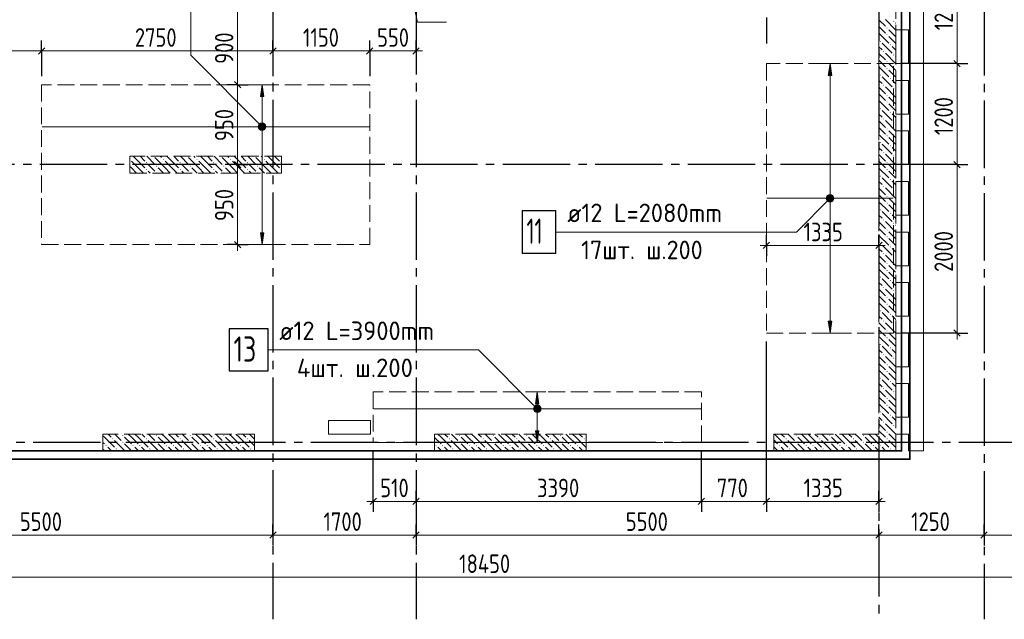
# Model space of a CAD drawing. Header units: millimetres. Extents: x 0 to 36258, y 0 to 42000.
# Tile 6 of 15: x 11614 to 23314, y 14930 to 22052. Entities that reach past the tile are written whole.
import ezdxf

# ---------------------------------------------------------------- set-up
doc = ezdxf.new("R2010")
doc.units = ezdxf.units.MM
doc.linetypes.add('______2', pattern=[270, 200, -70])
doc.linetypes.add('______5', pattern=[1100, 800, -100, 100, -100])
for name, color, linetype, lineweight in [('Standard', 7, 'Continuous', 25), ('ДОП Верх по У', 7, 'Continuous', 25), ('ЖБ Пилон', 180, 'Continuous', 25), ('Оси', 40, '______5', 18), ('Позиционная метка номер позиции', 7, 'Continuous', 13), ('Примечания', 7, 'Continuous', 25)]:
    doc.layers.add(name, color=color, linetype=linetype, lineweight=lineweight)
doc.layers.add('ЖБ Перекрытие верхний уровень', color=7, linetype='Continuous', lineweight=25, true_color=0xe0e0ff)
doc.layers.add('ЖБ Стена верхний уровень', color=7, linetype='Continuous', lineweight=25, true_color=0x006e00)
doc.styles.add('GOST 2.304-81', font='txt')
doc.styles.add('ISOCPEUR', font='txt')

msp = doc.modelspace()

# ---------------------------------------------------------------- hatches: boundary and pattern name
at = {"layer": 'ДОП Верх по У', "linetype": 'Continuous', "lineweight": 13, "transparency": 33554687}
for points in [[(21263, 21390), (21243, 21530), (21223, 21390)], [(14514, 21140), (14494, 21280), (14474, 21140)], [(14457, 20780), (14532, 20780), (14527, 20799)], [(14457, 20780), (14527, 20799), (14462, 20799)], [(14462, 20761), (14532, 20780), (14457, 20780)], [(14462, 20799), (14527, 20799), (14513, 20812)], [(14462, 20799), (14513, 20812), (14476, 20812)], [(14462, 20761), (14527, 20761), (14532, 20780)], [(14476, 20748), (14527, 20761), (14462, 20761)], [(14476, 20812), (14513, 20812), (14494, 20817)], [(14476, 20748), (14513, 20748), (14527, 20761)], [(14513, 20748), (14476, 20748), (14494, 20742)], [(21205, 19930), (21280, 19930), (21275, 19949)], [(21205, 19930), (21275, 19949), (21211, 19949)], [(21211, 19911), (21280, 19930), (21205, 19930)], [(21211, 19949), (21275, 19949), (21262, 19962)], [(21211, 19949), (21262, 19962), (21224, 19962)], [(21211, 19911), (21275, 19911), (21280, 19930)], [(21224, 19898), (21275, 19911), (21211, 19911)], [(21224, 19962), (21262, 19962), (21243, 19968)], [(21224, 19898), (21262, 19898), (21275, 19911)], [(21262, 19898), (21224, 19898), (21243, 19892)], [(17785, 17490), (17765, 17630), (17745, 17490)], [(17728, 17430), (17803, 17430), (17798, 17449)], [(17728, 17430), (17798, 17449), (17733, 17449)], [(17733, 17449), (17798, 17449), (17784, 17462)], [(17733, 17449), (17784, 17462), (17747, 17462)], [(17747, 17462), (17784, 17462), (17765, 17468)], [(17733, 17411), (17803, 17430), (17728, 17430)], [(17733, 17411), (17798, 17411), (17803, 17430)], [(17747, 17398), (17798, 17411), (17733, 17411)], [(17747, 17398), (17784, 17398), (17798, 17411)], [(17784, 17398), (17747, 17398), (17765, 17392)]]:
    msp.add_hatch(color=7, dxfattribs=at).paths.add_polyline_path(points)
for points in [[(14514, 19520), (14494, 19380), (14474, 19520)], [(21263, 18470), (21243, 18330), (21223, 18470)], [(17785, 17170), (17765, 17030), (17745, 17170)]]:
    msp.add_hatch(color=7, dxfattribs=at).paths.add_polyline_path(points, flags=16)
at = {"layer": 'ЖБ Пилон', "linetype": 'Continuous', "lineweight": 18, "transparency": 33554687}
for points in [[(12924, 20397), (12927, 20393), (12924, 20390)], [(13114, 20353), (13121, 20360), (13127, 20353), (13121, 20347)], [(13204, 20430), (13201, 20427), (13198, 20430)], [(13314, 20393), (13321, 20400), (13327, 20393), (13321, 20387)], [(13514, 20353), (13521, 20360), (13527, 20353), (13521, 20347)], [(13604, 20430), (13601, 20427), (13598, 20430)], [(13714, 20393), (13721, 20400), (13727, 20393), (13721, 20387)], [(13914, 20353), (13921, 20360), (13927, 20353), (13921, 20347)], [(14004, 20430), (14001, 20427), (13998, 20430)], [(14114, 20393), (14121, 20400), (14127, 20393), (14121, 20387)], [(14314, 20353), (14321, 20360), (14327, 20353), (14321, 20347)], [(14404, 20430), (14401, 20427), (14398, 20430)], [(14514, 20393), (14521, 20400), (14527, 20393), (14521, 20387)], [(14714, 20353), (14721, 20360), (14724, 20357), (14724, 20350), (14721, 20347)], [(13114, 20273), (13121, 20280), (13127, 20273), (13121, 20267)], [(13234, 20313), (13241, 20320), (13247, 20313), (13241, 20307)], [(13514, 20273), (13521, 20280), (13527, 20273), (13521, 20267)], [(13634, 20313), (13641, 20320), (13647, 20313), (13641, 20307)], [(13914, 20273), (13921, 20280), (13927, 20273), (13921, 20267)], [(14034, 20313), (14041, 20320), (14047, 20313), (14041, 20307)], [(14314, 20273), (14321, 20280), (14327, 20273), (14321, 20267)], [(14434, 20313), (14441, 20320), (14447, 20313), (14441, 20307)], [(14714, 20273), (14721, 20280), (14724, 20277), (14724, 20270), (14721, 20267)], [(13234, 20233), (13241, 20240), (13247, 20233), (13244, 20230), (13238, 20230)], [(13634, 20233), (13641, 20240), (13647, 20233), (13644, 20230), (13638, 20230)], [(14034, 20233), (14041, 20240), (14047, 20233), (14044, 20230), (14038, 20230)], [(14434, 20233), (14441, 20240), (14447, 20233), (14444, 20230), (14438, 20230)], [(12834, 17113), (12841, 17120), (12847, 17113), (12841, 17107)], [(13234, 17113), (13241, 17120), (13247, 17113), (13241, 17107)], [(13634, 17113), (13641, 17120), (13647, 17113), (13641, 17107)], [(14034, 17113), (14041, 17120), (14047, 17113), (14041, 17107)], [(16834, 17113), (16841, 17120), (16847, 17113), (16841, 17107)], [(17234, 17113), (17241, 17120), (17247, 17113), (17241, 17107)], [(17634, 17113), (17641, 17120), (17647, 17113), (17641, 17107)], [(18034, 17113), (18041, 17120), (18047, 17113), (18041, 17107)], [(12634, 16993), (12641, 17000), (12647, 16993), (12641, 16987)], [(12714, 17073), (12721, 17080), (12727, 17073), (12721, 17067)], [(12834, 17033), (12841, 17040), (12847, 17033), (12841, 17027)], [(12954, 16993), (12961, 17000), (12967, 16993), (12961, 16987)], [(13034, 16993), (13041, 17000), (13047, 16993), (13041, 16987)], [(13114, 17073), (13121, 17080), (13127, 17073), (13121, 17067)], [(13234, 17033), (13241, 17040), (13247, 17033), (13241, 17027)], [(13354, 16993), (13361, 17000), (13367, 16993), (13361, 16987)], [(13434, 16993), (13441, 17000), (13447, 16993), (13441, 16987)], [(13514, 17073), (13521, 17080), (13527, 17073), (13521, 17067)], [(13634, 17033), (13641, 17040), (13647, 17033), (13641, 17027)], [(13754, 16993), (13761, 17000), (13767, 16993), (13761, 16987)], [(13834, 16993), (13841, 17000), (13847, 16993), (13841, 16987)], [(13914, 17073), (13921, 17080), (13927, 17073), (13921, 17067)], [(14034, 17033), (14041, 17040), (14047, 17033), (14041, 17027)], [(14154, 16993), (14161, 17000), (14167, 16993), (14161, 16987)], [(14234, 16993), (14241, 17000), (14247, 16993), (14241, 16987)], [(14314, 17073), (14321, 17080), (14327, 17073), (14321, 17067)], [(16554, 16993), (16561, 17000), (16567, 16993), (16561, 16987)], [(16634, 16993), (16641, 17000), (16647, 16993), (16641, 16987)], [(16714, 17073), (16721, 17080), (16727, 17073), (16721, 17067)], [(16834, 17033), (16841, 17040), (16847, 17033), (16841, 17027)], [(16954, 16993), (16961, 17000), (16967, 16993), (16961, 16987)], [(17034, 16993), (17041, 17000), (17047, 16993), (17041, 16987)], [(17114, 17073), (17121, 17080), (17127, 17073), (17121, 17067)], [(17234, 17033), (17241, 17040), (17247, 17033), (17241, 17027)], [(17354, 16993), (17361, 17000), (17367, 16993), (17361, 16987)], [(17434, 16993), (17441, 17000), (17447, 16993), (17441, 16987)], [(17514, 17073), (17521, 17080), (17527, 17073), (17521, 17067)], [(17634, 17033), (17641, 17040), (17647, 17033), (17641, 17027)], [(17754, 16993), (17761, 17000), (17767, 16993), (17761, 16987)], [(17834, 16993), (17841, 17000), (17847, 16993), (17841, 16987)], [(17914, 17073), (17921, 17080), (17927, 17073), (17921, 17067)], [(18034, 17033), (18041, 17040), (18047, 17033), (18041, 17027)], [(18154, 16993), (18161, 17000), (18167, 16993), (18161, 16987)], [(18234, 16993), (18241, 17000), (18247, 16993), (18241, 16987)], [(18314, 17073), (18321, 17080), (18327, 17073), (18321, 17067)], [(12754, 16953), (12761, 16960), (12767, 16953), (12761, 16947)], [(13154, 16953), (13161, 16960), (13167, 16953), (13161, 16947)], [(13554, 16953), (13561, 16960), (13567, 16953), (13561, 16947)], [(13954, 16953), (13961, 16960), (13967, 16953), (13961, 16947)], [(14354, 16953), (14361, 16960), (14367, 16953), (14361, 16947)], [(16754, 16953), (16761, 16960), (16767, 16953), (16761, 16947)], [(17154, 16953), (17161, 16960), (17167, 16953), (17161, 16947)], [(17554, 16953), (17561, 16960), (17567, 16953), (17561, 16947)], [(17954, 16953), (17961, 16960), (17967, 16953), (17961, 16947)]]:
    msp.add_hatch(color=7, dxfattribs=at).paths.add_polyline_path(points, flags=16)
at = {"layer": 'ЖБ Стена верхний уровень', "linetype": 'Continuous', "lineweight": 18, "transparency": 33554687}
for points in [[(21994, 22033), (22001, 22040), (22007, 22033), (22001, 22027)], [(21914, 21953), (21921, 21960), (21927, 21953), (21921, 21947)], [(21914, 21873), (21921, 21880), (21927, 21873), (21921, 21867)], [(21834, 21793), (21841, 21800), (21847, 21793), (21841, 21787)], [(21874, 21673), (21881, 21680), (21887, 21673), (21881, 21667)], [(21954, 21753), (21961, 21760), (21967, 21753), (21961, 21747)], [(21914, 21553), (21921, 21560), (21927, 21553), (21921, 21547)], [(21994, 21633), (22001, 21640), (22007, 21633), (22001, 21627)], [(21914, 21473), (21921, 21480), (21927, 21473), (21921, 21467)], [(21834, 21393), (21841, 21400), (21847, 21393), (21841, 21387)], [(21954, 21353), (21961, 21360), (21967, 21353), (21961, 21347)], [(21874, 21273), (21881, 21280), (21887, 21273), (21881, 21267)], [(21994, 21233), (22001, 21240), (22007, 21233), (22001, 21227)], [(21914, 21153), (21921, 21160), (21927, 21153), (21921, 21147)], [(21914, 21073), (21921, 21080), (21927, 21073), (21921, 21067)], [(21834, 20993), (21841, 21000), (21847, 20993), (21841, 20987)], [(21954, 20953), (21961, 20960), (21967, 20953), (21961, 20947)], [(21874, 20873), (21881, 20880), (21887, 20873), (21881, 20867)], [(21994, 20833), (22001, 20840), (22007, 20833), (22001, 20827)], [(21914, 20753), (21921, 20760), (21927, 20753), (21921, 20747)], [(21834, 20593), (21841, 20600), (21847, 20593), (21841, 20587)], [(21914, 20673), (21921, 20680), (21927, 20673), (21921, 20667)], [(21874, 20473), (21881, 20480), (21887, 20473), (21881, 20467)], [(21954, 20553), (21961, 20560), (21967, 20553), (21961, 20547)], [(21914, 20353), (21921, 20360), (21927, 20353), (21921, 20347)], [(21994, 20433), (22001, 20440), (22007, 20433), (22001, 20427)], [(21914, 20273), (21921, 20280), (21927, 20273), (21921, 20267)], [(21834, 20193), (21841, 20200), (21847, 20193), (21841, 20187)], [(21954, 20153), (21961, 20160), (21967, 20153), (21961, 20147)], [(21874, 20073), (21881, 20080), (21887, 20073), (21881, 20067)], [(21994, 20033), (22001, 20040), (22007, 20033), (22001, 20027)], [(21914, 19953), (21921, 19960), (21927, 19953), (21921, 19947)], [(21834, 19793), (21841, 19800), (21847, 19793), (21841, 19787)], [(21914, 19873), (21921, 19880), (21927, 19873), (21921, 19867)], [(21874, 19673), (21881, 19680), (21887, 19673), (21881, 19667)], [(21954, 19753), (21961, 19760), (21967, 19753), (21961, 19747)], [(21914, 19553), (21921, 19560), (21927, 19553), (21921, 19547)], [(21994, 19633), (22001, 19640), (22007, 19633), (22001, 19627)], [(21914, 19473), (21921, 19480), (21927, 19473), (21921, 19467)], [(21834, 19393), (21841, 19400), (21847, 19393), (21841, 19387)], [(21954, 19353), (21961, 19360), (21967, 19353), (21961, 19347)], [(21874, 19273), (21881, 19280), (21887, 19273), (21881, 19267)], [(21994, 19233), (22001, 19240), (22007, 19233), (22001, 19227)], [(21914, 19153), (21921, 19160), (21927, 19153), (21921, 19147)], [(21914, 19073), (21921, 19080), (21927, 19073), (21921, 19067)], [(21834, 18993), (21841, 19000), (21847, 18993), (21841, 18987)], [(21954, 18953), (21961, 18960), (21967, 18953), (21961, 18947)], [(21874, 18873), (21881, 18880), (21887, 18873), (21881, 18867)], [(21994, 18833), (22001, 18840), (22007, 18833), (22001, 18827)], [(21914, 18753), (21921, 18760), (21927, 18753), (21921, 18747)], [(21914, 18673), (21921, 18680), (21927, 18673), (21921, 18667)], [(21834, 18593), (21841, 18600), (21847, 18593), (21841, 18587)], [(21954, 18553), (21961, 18560), (21967, 18553), (21961, 18547)], [(21874, 18473), (21881, 18480), (21887, 18473), (21881, 18467)], [(21994, 18433), (22001, 18440), (22007, 18433), (22001, 18427)], [(21914, 18353), (21921, 18360), (21927, 18353), (21921, 18347)], [(21914, 18273), (21921, 18280), (21927, 18273), (21921, 18267)], [(21834, 18193), (21841, 18200), (21847, 18193), (21841, 18187)], [(21954, 18153), (21961, 18160), (21967, 18153), (21961, 18147)], [(21874, 18073), (21881, 18080), (21887, 18073), (21881, 18067)], [(21994, 18033), (22001, 18040), (22007, 18033), (22001, 18027)], [(21914, 17953), (21921, 17960), (21927, 17953), (21921, 17947)], [(21834, 17793), (21841, 17800), (21847, 17793), (21841, 17787)], [(21914, 17873), (21921, 17880), (21927, 17873), (21921, 17867)], [(21874, 17673), (21881, 17680), (21887, 17673), (21881, 17667)], [(21954, 17753), (21961, 17760), (21967, 17753), (21961, 17747)], [(21914, 17553), (21921, 17560), (21927, 17553), (21921, 17547)], [(21994, 17633), (22001, 17640), (22007, 17633), (22001, 17627)], [(21914, 17473), (21921, 17480), (21927, 17473), (21921, 17467)], [(21834, 17393), (21841, 17400), (21847, 17393), (21841, 17387)], [(21954, 17353), (21961, 17360), (21967, 17353), (21961, 17347)], [(21874, 17273), (21881, 17280), (21887, 17273), (21881, 17267)], [(21994, 17233), (22001, 17240), (22007, 17233), (22001, 17227)], [(20834, 17113), (20841, 17120), (20847, 17113), (20841, 17107)], [(21234, 17113), (21241, 17120), (21247, 17113), (21241, 17107)], [(21634, 17113), (21641, 17120), (21647, 17113), (21641, 17107)], [(21914, 17153), (21921, 17160), (21927, 17153), (21921, 17147)], [(20634, 16993), (20641, 17000), (20647, 16993), (20641, 16987)], [(20714, 17073), (20721, 17080), (20727, 17073), (20721, 17067)], [(20834, 17033), (20841, 17040), (20847, 17033), (20841, 17027)], [(20954, 16993), (20961, 17000), (20967, 16993), (20961, 16987)], [(21034, 16993), (21041, 17000), (21047, 16993), (21041, 16987)], [(21114, 17073), (21121, 17080), (21127, 17073), (21121, 17067)], [(21234, 17033), (21241, 17040), (21247, 17033), (21241, 17027)], [(21354, 16993), (21361, 17000), (21367, 16993), (21361, 16987)], [(21434, 16993), (21441, 17000), (21447, 16993), (21441, 16987)], [(21514, 17073), (21521, 17080), (21527, 17073), (21521, 17067)], [(21634, 17033), (21641, 17040), (21647, 17033), (21641, 17027)], [(21754, 16993), (21761, 17000), (21767, 16993), (21761, 16987)], [(21834, 16993), (21841, 17000), (21847, 16993), (21841, 16987)], [(21914, 17073), (21921, 17080), (21927, 17073), (21921, 17067)], [(20754, 16953), (20761, 16960), (20767, 16953), (20761, 16947)], [(21154, 16953), (21161, 16960), (21167, 16953), (21161, 16947)], [(21554, 16953), (21561, 16960), (21567, 16953), (21561, 16947)], [(21954, 16953), (21961, 16960), (21967, 16953), (21961, 16947)]]:
    msp.add_hatch(color=7, dxfattribs=at).paths.add_polyline_path(points, flags=16)
at = {"layer": 'Позиционная метка номер позиции', "linetype": 'Continuous', "lineweight": 13, "transparency": 33554687}
for points in [[(14462, 20748), (14506, 20823), (14451, 20769)], [(14451, 20769), (14506, 20823), (14483, 20823)], [(14451, 20769), (14483, 20823), (14451, 20791)], [(14451, 20791), (14483, 20823), (14462, 20812)], [(14462, 20748), (14526, 20812), (14506, 20823)], [(14483, 20737), (14526, 20812), (14462, 20748)], [(14483, 20737), (14538, 20791), (14526, 20812)], [(14506, 20737), (14538, 20791), (14483, 20737)], [(14506, 20737), (14538, 20769), (14538, 20791)], [(14538, 20769), (14506, 20737), (14526, 20748)], [(21275, 19898), (21211, 19962), (21200, 19941)], [(21275, 19898), (21200, 19941), (21254, 19887)], [(21254, 19887), (21200, 19941), (21200, 19919)], [(21254, 19887), (21200, 19919), (21232, 19887)], [(21232, 19887), (21200, 19919), (21211, 19898)], [(21286, 19919), (21232, 19973), (21211, 19962)], [(21286, 19919), (21211, 19962), (21275, 19898)], [(21286, 19941), (21254, 19973), (21232, 19973)], [(21286, 19941), (21232, 19973), (21286, 19919)], [(21254, 19973), (21286, 19941), (21275, 19962)], [(17734, 17398), (17777, 17473), (17722, 17419)], [(17722, 17419), (17777, 17473), (17754, 17473)], [(17722, 17419), (17754, 17473), (17722, 17441)], [(17722, 17441), (17754, 17473), (17734, 17462)], [(17734, 17398), (17797, 17462), (17777, 17473)], [(17754, 17387), (17797, 17462), (17734, 17398)], [(17754, 17387), (17809, 17441), (17797, 17462)], [(17777, 17387), (17809, 17441), (17754, 17387)], [(17777, 17387), (17809, 17419), (17809, 17441)], [(17809, 17419), (17777, 17387), (17797, 17398)]]:
    msp.add_hatch(color=7, dxfattribs=at).paths.add_polyline_path(points)

# ---------------------------------------------------------------- linework, layer by layer
at = {"layer": 'Standard', "color": 7, "linetype": 'Continuous', "lineweight": 13, "transparency": 33554687}
for p, q in [((22754, 21530), (22754, 22820)), ((16249, 22440), (16340, 22021)), ((14204, 21280), (14204, 22180)), ((16340, 22021), (16684, 22021)), ((11874, 21680), (10461, 21680)), ((14624, 21680), (11874, 21680)), ((15774, 21680), (14624, 21680)), ((16324, 21680), (15774, 21680)), ((16324, 21680), (16399, 21680)), ((22754, 20330), (22754, 21530)), ((14204, 20330), (14204, 21280)), ((14204, 19380), (14204, 19305)), ((20487, 19370), (20412, 19370)), ((21824, 19370), (20487, 19370)), ((21824, 19370), (21899, 19370)), ((22754, 18330), (22754, 18255)), ((15815, 16330), (15740, 16330)), ((15815, 16330), (16324, 16330)), ((16324, 16330), (19715, 16330)), ((19715, 16330), (20487, 16330)), ((20487, 16330), (21824, 16330)), ((21824, 16330), (21899, 16330)), ((9124, 15930), (14624, 15930)), ((14624, 15930), (16324, 15930)), ((16324, 15930), (21824, 15930)), ((21824, 15930), (23074, 15930)), ((23074, 15930), (26374, 15930)), ((7924, 15430), (26374, 15430))]:
    msp.add_line(p, q, dxfattribs=at)
at = {"layer": 'Standard', "color": 251, "linetype": 'Continuous', "lineweight": -3, "true_color": 0x656565, "transparency": 33554687}
for p, q in [((20487, 22076), (20487, 21770)), ((11874, 21680), (11874, 21805)), ((14624, 21680), (14624, 21805)), ((15774, 21680), (15774, 21805)), ((16324, 21680), (16324, 21805)), ((11874, 21680), (11874, 21555)), ((11874, 21680), (11874, 21380)), ((14624, 21680), (14624, 21555)), ((14624, 21680), (14624, 21380)), ((15774, 21680), (15774, 21555)), ((15774, 21680), (15774, 21380)), ((16324, 21680), (16324, 21555)), ((16324, 21680), (16324, 21680)), ((22754, 21530), (22629, 21530)), ((22754, 21530), (22879, 21530)), ((14204, 21280), (14079, 21280)), ((14204, 21280), (14329, 21280)), ((14204, 20330), (14079, 20330)), ((14204, 20330), (14329, 20330)), ((14204, 20330), (14204, 20330)), ((22754, 20330), (22629, 20330)), ((22754, 20330), (22879, 20330)), ((20487, 19370), (20487, 19495)), ((21824, 19370), (21824, 19495)), ((14204, 19380), (14079, 19380)), ((14204, 19380), (14079, 19380)), ((14204, 19380), (14329, 19380)), ((20487, 19370), (20487, 19245)), ((20487, 19370), (20487, 19370)), ((21824, 19370), (21824, 19245)), ((21824, 19370), (21824, 19370)), ((22754, 18330), (22099, 18330)), ((22754, 18330), (22629, 18330)), ((22754, 18330), (22879, 18330)), ((15815, 16330), (15815, 16930)), ((15815, 16330), (15815, 16455)), ((16324, 16330), (16324, 16455)), ((19715, 16330), (19715, 16455)), ((20487, 16330), (20487, 16455)), ((21824, 16330), (21824, 16455)), ((15815, 16330), (15815, 16205)), ((16324, 16330), (16324, 16205)), ((16324, 16330), (16324, 16330)), ((19715, 16330), (19715, 16205)), ((20487, 16330), (20487, 16205)), ((21824, 16330), (21824, 16205)), ((21824, 16330), (21824, 16330)), ((14624, 15930), (14624, 16055)), ((16324, 15930), (16324, 16055)), ((21824, 15930), (21824, 16055)), ((23074, 15930), (23074, 16055)), ((14624, 15930), (14624, 15805)), ((14624, 15930), (14624, 15930)), ((16324, 15930), (16324, 15805)), ((16324, 15930), (16324, 15930)), ((21824, 15930), (21824, 15805)), ((21824, 15930), (21824, 15930)), ((23074, 15930), (23074, 15805)), ((23074, 15930), (23074, 15930))]:
    msp.add_line(p, q, dxfattribs=at)
at = {"layer": 'Standard', "color": 7, "linetype": 'Continuous', "lineweight": 25, "transparency": 33554687}
for p, q in [((11911, 21717), (11836, 21642)), ((14661, 21717), (14586, 21642)), ((15811, 21717), (15736, 21642)), ((16361, 21717), (16286, 21642)), ((22791, 21492), (22716, 21567)), ((14241, 21242), (14166, 21317)), ((14241, 20292), (14166, 20368)), ((22791, 20292), (22716, 20368)), ((14241, 19342), (14166, 19417)), ((20524, 19408), (20449, 19333)), ((21861, 19408), (21786, 19333)), ((22791, 18292), (22716, 18368)), ((15778, 16292), (15853, 16368)), ((16286, 16292), (16361, 16368)), ((19678, 16292), (19753, 16368)), ((20449, 16292), (20524, 16368)), ((21786, 16292), (21861, 16368)), ((14586, 15892), (14661, 15968)), ((16286, 15892), (16361, 15968)), ((21786, 15892), (21861, 15968)), ((23036, 15892), (23111, 15968))]:
    msp.add_line(p, q, dxfattribs=at)
at = {"layer": 'Standard', "color": 254, "linetype": 'Continuous', "lineweight": 35, "true_color": 0xc4c4ff, "transparency": 33554687}
for points in [[(7892, 16830), (22193, 16830), (22193, 38270), (7892, 38270), (7892, 16830)], [(7992, 16930), (22093, 16930), (22093, 38170), (7992, 38170), (7992, 16930)]]:
    msp.add_lwpolyline(points, dxfattribs=at)
at = {"layer": 'Standard', "color": 251, "linetype": 'Continuous', "lineweight": -3, "true_color": 0x656565, "transparency": 33554687}
for points in [[(22754, 21530), (22737, 21530), (22737, 21530), (22737, 21530), (22737, 21530), (22099, 21530)], [(14204, 21280), (14187, 21280), (14187, 21280), (14187, 21280), (14187, 21280), (14187, 21280), (14187, 21280), (14187, 21280), (14187, 21280), (14187, 21280), (14187, 21280), (14187, 21280), (14187, 21280), (14187, 21280), (14187, 21280), (14187, 21280), (14187, 21280), (14187, 21280), (14187, 21280), (14187, 21280), (14187, 21280), (14187, 21280), (14187, 21280), (14187, 21280), (14187, 21280), (14187, 21280), (14187, 21280), (14187, 21280), (14187, 21280), (14079, 21280)], [(22754, 20330), (22737, 20330), (22737, 20330), (22737, 20330), (22737, 20330), (22737, 20330), (22737, 20330), (22454, 20330)], [(20487, 16330), (20487, 16347), (20487, 16347), (20487, 18230)], [(19715, 16330), (19715, 16347), (19715, 16347), (19715, 16347), (19715, 16347), (19715, 16930)]]:
    msp.add_lwpolyline(points, dxfattribs=at)
at = {"layer": 'Standard', "color": 7, "linetype": 'Continuous', "lineweight": 13, "transparency": 33554687}
for points in [[(14204, 19380), (14204, 19606), (14204, 19606), (14204, 20330)], [(22754, 18330), (22754, 19075), (22754, 19075), (22754, 19219), (22754, 19219), (22754, 20330)]]:
    msp.add_lwpolyline(points, dxfattribs=at)
at = {"layer": 'ДОП Верх по У', "color": 251, "linetype": 'Continuous', "lineweight": 13, "true_color": 0x494949, "transparency": 33554687}
for p, q in [((21243, 21530), (21143, 21530)), ((21243, 21530), (21223, 21390)), ((21263, 21390), (21243, 21530)), ((21243, 21530), (21343, 21530)), ((21243, 21530), (21243, 21530)), ((21223, 21390), (21263, 21390)), ((21243, 19960), (21243, 21390)), ((14494, 21280), (14394, 21280)), ((14494, 21280), (14474, 21140)), ((14514, 21140), (14494, 21280)), ((14494, 21280), (14594, 21280)), ((14494, 21280), (14494, 21280)), ((14474, 21140), (14514, 21140)), ((14494, 20810), (14494, 21140)), ((14457, 20780), (14457, 20780)), ((14494, 19520), (14494, 20750)), ((14532, 20780), (14532, 20780)), ((21205, 19930), (21205, 19930)), ((21243, 18470), (21243, 19900)), ((21280, 19930), (21280, 19930)), ((14494, 19380), (14474, 19520)), ((14474, 19520), (14514, 19520)), ((14514, 19520), (14494, 19380)), ((14494, 19380), (14394, 19380)), ((14494, 19380), (14594, 19380)), ((14494, 19380), (14494, 19380)), ((21243, 18330), (21223, 18470)), ((21223, 18470), (21263, 18470)), ((21263, 18470), (21243, 18330)), ((21243, 18330), (21143, 18330)), ((21243, 18330), (21343, 18330)), ((21243, 18330), (21243, 18330)), ((17765, 17630), (17665, 17630)), ((17765, 17630), (17745, 17490)), ((17785, 17490), (17765, 17630)), ((17765, 17630), (17865, 17630)), ((17765, 17630), (17765, 17630)), ((17745, 17490), (17785, 17490)), ((17765, 17460), (17765, 17490)), ((17728, 17430), (17728, 17430)), ((17765, 17170), (17765, 17400)), ((17803, 17430), (17803, 17430)), ((17765, 17030), (17745, 17170)), ((17745, 17170), (17785, 17170)), ((17785, 17170), (17765, 17030)), ((17765, 17030), (17665, 17030)), ((17765, 17030), (17865, 17030)), ((17765, 17030), (17765, 17030))]:
    msp.add_line(p, q, dxfattribs=at)
at = {"layer": 'ДОП Верх по У', "color": 7, "linetype": 'Continuous', "lineweight": 18, "transparency": 33554687}
for p, q in [((11880, 20780), (15768, 20780)), ((20493, 19930), (21993, 19930)), ((15821, 17430), (19709, 17430))]:
    msp.add_line(p, q, dxfattribs=at)
at = {"layer": 'ДОП Верх по У', "color": 7, "linetype": 'Continuous', "lineweight": 13, "transparency": 33554687}
for p, q in [((18101, 19530), (20187, 19530)), ((14679, 18130), (16765, 18130))]:
    msp.add_line(p, q, dxfattribs=at)
at = {"layer": 'ДОП Верх по У', "color": 7, "linetype": 'Continuous', "lineweight": 25, "transparency": 33554687}
for points in [[(17587, 19280), (17987, 19280), (17987, 19780), (17587, 19780), (17587, 19280)], [(14105, 17880), (14565, 17880), (14565, 18380), (14105, 18380), (14105, 17880)]]:
    msp.add_lwpolyline(points, dxfattribs=at)
at = {"layer": 'ДОП Верх по У', "color": 251, "linetype": 'Continuous', "lineweight": 13, "true_color": 0x494949, "transparency": 33554687}
for centre in [(14494, 20780), (21243, 19930), (17765, 17430)]:
    msp.add_circle(centre, 37.5, dxfattribs=at)
at = {"layer": 'ЖБ Перекрытие верхний уровень', "color": 7, "linetype": 'Continuous', "lineweight": 18, "transparency": 33554687}
for p, q in [((22354, 16930), (22354, 23210)), ((22024, 21530), (22024, 21930)), ((22024, 21930), (22174, 21930)), ((22174, 21930), (22174, 21530)), ((22174, 21530), (22024, 21530)), ((22024, 20930), (22024, 21330)), ((22024, 21330), (22174, 21330)), ((22174, 21330), (22174, 20930)), ((22174, 20930), (22024, 20930)), ((22024, 20330), (22024, 20730)), ((22024, 20730), (22174, 20730)), ((22174, 20730), (22174, 20330)), ((22174, 20330), (22024, 20330)), ((22024, 19730), (22024, 20130)), ((22024, 20130), (22174, 20130)), ((22174, 20130), (22174, 19730)), ((22174, 19730), (22024, 19730)), ((22024, 19130), (22024, 19530)), ((22024, 19530), (22174, 19530)), ((22174, 19530), (22174, 19130)), ((22174, 19130), (22024, 19130)), ((22024, 18530), (22024, 18930)), ((22024, 18930), (22174, 18930)), ((22174, 18930), (22174, 18530)), ((22174, 18530), (22024, 18530)), ((22024, 17930), (22024, 18330)), ((22024, 18330), (22174, 18330)), ((22174, 18330), (22174, 17930)), ((22174, 17930), (22024, 17930)), ((22024, 17330), (22024, 17730)), ((22024, 17730), (22174, 17730)), ((22174, 17730), (22174, 17330)), ((22174, 17330), (22024, 17330)), ((15784, 17290), (15284, 17290)), ((15284, 17290), (15284, 17130)), ((15784, 17130), (15784, 17290)), ((15284, 17130), (15784, 17130)), ((22024, 16930), (22024, 17130)), ((22024, 17130), (22174, 17130)), ((22174, 17130), (22174, 16930)), ((7394, 16930), (22024, 16930)), ((22174, 16930), (22354, 16930))]:
    msp.add_line(p, q, dxfattribs=at)
at = {"layer": 'ЖБ Пилон', "color": 253, "linetype": '______2', "lineweight": 13, "true_color": 0xa0a0a0, "transparency": 33554687}
for p, q in [((14724, 20430), (12924, 20430)), ((12924, 20430), (12924, 20230)), ((14724, 20230), (14724, 20430)), ((12924, 20230), (14724, 20230)), ((14404, 17130), (12604, 17130)), ((12604, 17130), (12604, 16930)), ((14404, 16930), (14404, 17130)), ((18344, 17130), (16544, 17130)), ((16544, 17130), (16544, 16930)), ((18344, 16930), (18344, 17130)), ((12604, 16930), (14404, 16930)), ((16544, 16930), (18344, 16930))]:
    msp.add_line(p, q, dxfattribs=at)
at = {"layer": 'ЖБ Пилон', "color": 9, "linetype": 'Continuous', "lineweight": 18, "true_color": 0xc7c7c7, "transparency": 33554687}
for p, q in [((12941, 20373), (13021, 20293)), ((13021, 20373), (12964, 20430)), ((13021, 20373), (13101, 20293)), ((13044, 20430), (13101, 20373)), ((13124, 20430), (13221, 20333)), ((13341, 20293), (13221, 20413)), ((13284, 20430), (13301, 20413)), ((13341, 20373), (13421, 20293)), ((13421, 20373), (13364, 20430)), ((13421, 20373), (13501, 20293)), ((13444, 20430), (13501, 20373)), ((13524, 20430), (13621, 20333)), ((13741, 20293), (13621, 20413)), ((13684, 20430), (13701, 20413)), ((13741, 20373), (13821, 20293)), ((13821, 20373), (13764, 20430)), ((13821, 20373), (13901, 20293)), ((13844, 20430), (13901, 20373)), ((13924, 20430), (14021, 20333)), ((14141, 20293), (14021, 20413)), ((14084, 20430), (14101, 20413)), ((14141, 20373), (14221, 20293)), ((14221, 20373), (14164, 20430)), ((14221, 20373), (14301, 20293)), ((14244, 20430), (14301, 20373)), ((14324, 20430), (14421, 20333)), ((14541, 20293), (14421, 20413)), ((14484, 20430), (14501, 20413)), ((14541, 20373), (14621, 20293)), ((14621, 20373), (14564, 20430)), ((14621, 20373), (14701, 20293)), ((14644, 20430), (14701, 20373)), ((12941, 20293), (12924, 20310)), ((12941, 20293), (13004, 20230)), ((13021, 20293), (13084, 20230)), ((13181, 20293), (13141, 20333)), ((13141, 20253), (13164, 20230)), ((13221, 20253), (13181, 20293)), ((13261, 20293), (13324, 20230)), ((13341, 20293), (13404, 20230)), ((13421, 20293), (13484, 20230)), ((13581, 20293), (13541, 20333)), ((13541, 20253), (13564, 20230)), ((13621, 20253), (13581, 20293)), ((13661, 20293), (13724, 20230)), ((13741, 20293), (13804, 20230)), ((13821, 20293), (13884, 20230)), ((13981, 20293), (13941, 20333)), ((13941, 20253), (13964, 20230)), ((14021, 20253), (13981, 20293)), ((14061, 20293), (14124, 20230)), ((14141, 20293), (14204, 20230)), ((14221, 20293), (14284, 20230)), ((14381, 20293), (14341, 20333)), ((14341, 20253), (14364, 20230)), ((14421, 20253), (14381, 20293)), ((14461, 20293), (14524, 20230)), ((14541, 20293), (14604, 20230)), ((14621, 20293), (14684, 20230)), ((12924, 20230), (12924, 20230)), ((12604, 17110), (12621, 17093)), ((12621, 17093), (12741, 16973)), ((12664, 17130), (12701, 17093)), ((12781, 17093), (12744, 17130)), ((12821, 17053), (12781, 17093)), ((12861, 17093), (12941, 17013)), ((12941, 17093), (12904, 17130)), ((12941, 17093), (13021, 17013)), ((12984, 17130), (13021, 17093)), ((13021, 17093), (13141, 16973)), ((13064, 17130), (13101, 17093)), ((13181, 17093), (13144, 17130)), ((13221, 17053), (13181, 17093)), ((13261, 17093), (13341, 17013)), ((13341, 17093), (13304, 17130)), ((13341, 17093), (13421, 17013)), ((13384, 17130), (13421, 17093)), ((13421, 17093), (13541, 16973)), ((13464, 17130), (13501, 17093)), ((13581, 17093), (13544, 17130)), ((13621, 17053), (13581, 17093)), ((13661, 17093), (13741, 17013)), ((13741, 17093), (13704, 17130)), ((13741, 17093), (13821, 17013)), ((13784, 17130), (13821, 17093)), ((13821, 17093), (13941, 16973)), ((13864, 17130), (13901, 17093)), ((13981, 17093), (13944, 17130)), ((14021, 17053), (13981, 17093)), ((14061, 17093), (14141, 17013)), ((14141, 17093), (14104, 17130)), ((14141, 17093), (14221, 17013)), ((14184, 17130), (14221, 17093)), ((14221, 17093), (14341, 16973)), ((14264, 17130), (14301, 17093)), ((14381, 17093), (14344, 17130)), ((14404, 17070), (14381, 17093)), ((16544, 17090), (16621, 17013)), ((16584, 17130), (16621, 17093)), ((16621, 17093), (16741, 16973)), ((16664, 17130), (16701, 17093)), ((16781, 17093), (16744, 17130)), ((16821, 17053), (16781, 17093)), ((16861, 17093), (16941, 17013)), ((16941, 17093), (16904, 17130)), ((16941, 17093), (17021, 17013)), ((16984, 17130), (17021, 17093)), ((17021, 17093), (17141, 16973)), ((17064, 17130), (17101, 17093)), ((17181, 17093), (17144, 17130)), ((17221, 17053), (17181, 17093)), ((17261, 17093), (17341, 17013)), ((17341, 17093), (17304, 17130)), ((17341, 17093), (17421, 17013)), ((17384, 17130), (17421, 17093)), ((17421, 17093), (17541, 16973)), ((17464, 17130), (17501, 17093)), ((17581, 17093), (17544, 17130)), ((17621, 17053), (17581, 17093)), ((17661, 17093), (17741, 17013)), ((17741, 17093), (17704, 17130)), ((17741, 17093), (17821, 17013)), ((17784, 17130), (17821, 17093)), ((17821, 17093), (17941, 16973)), ((17864, 17130), (17901, 17093)), ((17981, 17093), (17944, 17130)), ((18021, 17053), (17981, 17093)), ((18061, 17093), (18141, 17013)), ((18141, 17093), (18104, 17130)), ((18141, 17093), (18221, 17013)), ((18184, 17130), (18221, 17093)), ((18221, 17093), (18341, 16973)), ((18264, 17130), (18301, 17093)), ((12604, 17030), (12621, 17013)), ((12661, 16973), (12704, 16930)), ((12741, 17053), (12861, 16933)), ((12861, 17013), (12944, 16930)), ((13021, 16933), (12981, 16973)), ((13061, 16973), (13104, 16930)), ((13141, 17053), (13261, 16933)), ((13261, 17013), (13344, 16930)), ((13421, 16933), (13381, 16973)), ((13461, 16973), (13504, 16930)), ((13541, 17053), (13661, 16933)), ((13661, 17013), (13744, 16930)), ((13821, 16933), (13781, 16973)), ((13861, 16973), (13904, 16930)), ((13941, 17053), (14061, 16933)), ((14061, 17013), (14144, 16930)), ((14221, 16933), (14181, 16973)), ((14261, 16973), (14304, 16930)), ((14341, 17053), (14404, 16990)), ((16621, 16933), (16581, 16973)), ((16661, 16973), (16704, 16930)), ((16741, 17053), (16861, 16933)), ((16861, 17013), (16944, 16930)), ((17021, 16933), (16981, 16973)), ((17061, 16973), (17104, 16930)), ((17141, 17053), (17261, 16933)), ((17261, 17013), (17344, 16930)), ((17421, 16933), (17381, 16973)), ((17461, 16973), (17504, 16930)), ((17541, 17053), (17661, 16933)), ((17661, 17013), (17744, 16930)), ((17821, 16933), (17781, 16973)), ((17861, 16973), (17904, 16930)), ((17941, 17053), (18061, 16933)), ((18061, 17013), (18144, 16930)), ((18221, 16933), (18181, 16973)), ((18261, 16973), (18304, 16930)), ((18341, 17053), (18344, 17050)), ((12621, 16933), (12604, 16950)), ((12624, 16930), (12621, 16933)), ((12781, 16933), (12784, 16930)), ((13024, 16930), (13021, 16933)), ((13181, 16933), (13184, 16930)), ((13424, 16930), (13421, 16933)), ((13581, 16933), (13584, 16930)), ((13824, 16930), (13821, 16933)), ((13981, 16933), (13984, 16930)), ((14224, 16930), (14221, 16933)), ((14381, 16933), (14384, 16930)), ((16544, 16930), (16544, 16930)), ((16624, 16930), (16621, 16933)), ((16781, 16933), (16784, 16930)), ((17024, 16930), (17021, 16933)), ((17181, 16933), (17184, 16930)), ((17424, 16930), (17421, 16933)), ((17581, 16933), (17584, 16930)), ((17824, 16930), (17821, 16933)), ((17981, 16933), (17984, 16930)), ((18224, 16930), (18221, 16933))]:
    msp.add_line(p, q, dxfattribs=at)
at = {"layer": 'ЖБ Стена верхний уровень', "color": 251, "linetype": '______2', "lineweight": 13, "true_color": 0x656565, "transparency": 33554687}
for p, q in [((21824, 23520), (21824, 17130)), ((22024, 16930), (22024, 23520)), ((21824, 17130), (20574, 17130)), ((20574, 17130), (20574, 16930)), ((20574, 16930), (21824, 16930)), ((21824, 16930), (22024, 16930))]:
    msp.add_line(p, q, dxfattribs=at)
at = {"layer": 'ЖБ Стена верхний уровень', "color": 9, "linetype": 'Continuous', "lineweight": 18, "true_color": 0xc7c7c7, "transparency": 33554687}
for p, q in [((21824, 22050), (21901, 21973)), ((21901, 22053), (22021, 21933)), ((22024, 22010), (22021, 22013)), ((21824, 21970), (21901, 21893)), ((21824, 21890), (21941, 21773)), ((21981, 21893), (21941, 21933)), ((22021, 21853), (21981, 21893)), ((21861, 21773), (21981, 21653)), ((21941, 21853), (22024, 21770)), ((21861, 21693), (21824, 21730)), ((21824, 21650), (21901, 21573)), ((21901, 21653), (22021, 21533)), ((21981, 21733), (22024, 21690)), ((21824, 21570), (21901, 21493)), ((21981, 21493), (21941, 21533)), ((22024, 21610), (22021, 21613)), ((21824, 21490), (21941, 21373)), ((21941, 21453), (22024, 21370)), ((22021, 21453), (21981, 21493)), ((21861, 21293), (21824, 21330)), ((21861, 21373), (21981, 21253)), ((21981, 21333), (22024, 21290)), ((21824, 21250), (21901, 21173)), ((21901, 21253), (22021, 21133)), ((22024, 21210), (22021, 21213)), ((21824, 21170), (21901, 21093)), ((21824, 21090), (21941, 20973)), ((21981, 21093), (21941, 21133)), ((22021, 21053), (21981, 21093)), ((21861, 20973), (21981, 20853)), ((21941, 21053), (22024, 20970)), ((21861, 20893), (21824, 20930)), ((21824, 20850), (21901, 20773)), ((21901, 20853), (22021, 20733)), ((21981, 20933), (22024, 20890)), ((21824, 20770), (21901, 20693)), ((21981, 20693), (21941, 20733)), ((22024, 20810), (22021, 20813)), ((21824, 20690), (21941, 20573)), ((21941, 20653), (22024, 20570)), ((22021, 20653), (21981, 20693)), ((21861, 20493), (21824, 20530)), ((21861, 20573), (21981, 20453)), ((21981, 20533), (22024, 20490)), ((21824, 20450), (21901, 20373)), ((21824, 20370), (21901, 20293)), ((21901, 20453), (22021, 20333)), ((22024, 20410), (22021, 20413)), ((21824, 20290), (21941, 20173)), ((21981, 20293), (21941, 20333)), ((21941, 20253), (22024, 20170)), ((22021, 20253), (21981, 20293)), ((21861, 20093), (21824, 20130)), ((21861, 20173), (21981, 20053)), ((21981, 20133), (22024, 20090)), ((21824, 20050), (21901, 19973)), ((21901, 20053), (22021, 19933)), ((22024, 20010), (22021, 20013)), ((21824, 19970), (21901, 19893)), ((21981, 19893), (21941, 19933)), ((22021, 19853), (21981, 19893)), ((21824, 19890), (21941, 19773)), ((21861, 19773), (21981, 19653)), ((21941, 19853), (22024, 19770)), ((21861, 19693), (21824, 19730)), ((21981, 19733), (22024, 19690)), ((21824, 19650), (21901, 19573)), ((21824, 19570), (21901, 19493)), ((21901, 19653), (22021, 19533)), ((22024, 19610), (22021, 19613)), ((21824, 19490), (21941, 19373)), ((21981, 19493), (21941, 19533)), ((21941, 19453), (22024, 19370)), ((22021, 19453), (21981, 19493)), ((21861, 19293), (21824, 19330)), ((21861, 19373), (21981, 19253)), ((21981, 19333), (22024, 19290)), ((21824, 19250), (21901, 19173)), ((21901, 19253), (22021, 19133)), ((22024, 19210), (22021, 19213)), ((21824, 19170), (21901, 19093)), ((21824, 19090), (21941, 18973)), ((21981, 19093), (21941, 19133)), ((22021, 19053), (21981, 19093)), ((21861, 18973), (21981, 18853)), ((21941, 19053), (22024, 18970)), ((21861, 18893), (21824, 18930)), ((21824, 18850), (21901, 18773)), ((21901, 18853), (22021, 18733)), ((21981, 18933), (22024, 18890)), ((21824, 18770), (21901, 18693)), ((21981, 18693), (21941, 18733)), ((22024, 18810), (22021, 18813)), ((21824, 18690), (21941, 18573)), ((21941, 18653), (22024, 18570)), ((22021, 18653), (21981, 18693)), ((21861, 18493), (21824, 18530)), ((21861, 18573), (21981, 18453)), ((21981, 18533), (22024, 18490)), ((21824, 18450), (21901, 18373)), ((21824, 18370), (21901, 18293)), ((21901, 18453), (22021, 18333)), ((22024, 18410), (22021, 18413)), ((21824, 18290), (21941, 18173)), ((21981, 18293), (21941, 18333)), ((21941, 18253), (22024, 18170)), ((22021, 18253), (21981, 18293)), ((21861, 18173), (21981, 18053)), ((21861, 18093), (21824, 18130)), ((21824, 18050), (21901, 17973)), ((21901, 18053), (22021, 17933)), ((21981, 18133), (22024, 18090)), ((21824, 17970), (21901, 17893)), ((21981, 17893), (21941, 17933)), ((22024, 18010), (22021, 18013)), ((21824, 17890), (21941, 17773)), ((21941, 17853), (22024, 17770)), ((22021, 17853), (21981, 17893)), ((21861, 17693), (21824, 17730)), ((21861, 17773), (21981, 17653)), ((21981, 17733), (22024, 17690)), ((21824, 17650), (21901, 17573)), ((21824, 17570), (21901, 17493)), ((21901, 17653), (22021, 17533)), ((22024, 17610), (22021, 17613)), ((21824, 17490), (21941, 17373)), ((21981, 17493), (21941, 17533)), ((21941, 17453), (22024, 17370)), ((22021, 17453), (21981, 17493)), ((21861, 17293), (21824, 17330)), ((21861, 17373), (21981, 17253)), ((21981, 17333), (22024, 17290)), ((21824, 17250), (21901, 17173)), ((21901, 17253), (22021, 17133)), ((22024, 17210), (22021, 17213)), ((20584, 17130), (20621, 17093)), ((20621, 17093), (20741, 16973)), ((20664, 17130), (20701, 17093)), ((20781, 17093), (20744, 17130)), ((20821, 17053), (20781, 17093)), ((20861, 17093), (20941, 17013)), ((20941, 17093), (20904, 17130)), ((20941, 17093), (21021, 17013)), ((20984, 17130), (21021, 17093)), ((21021, 17093), (21141, 16973)), ((21064, 17130), (21101, 17093)), ((21181, 17093), (21144, 17130)), ((21221, 17053), (21181, 17093)), ((21261, 17093), (21341, 17013)), ((21341, 17093), (21304, 17130)), ((21341, 17093), (21421, 17013)), ((21384, 17130), (21421, 17093)), ((21421, 17093), (21541, 16973)), ((21464, 17130), (21501, 17093)), ((21581, 17093), (21544, 17130)), ((21621, 17053), (21581, 17093)), ((21661, 17093), (21741, 17013)), ((21741, 17093), (21704, 17130)), ((21741, 17093), (21821, 17013)), ((21784, 17130), (21821, 17093)), ((21821, 17093), (21824, 17090)), ((21824, 17170), (21901, 17093)), ((21824, 17090), (21941, 16973)), ((21981, 17093), (21941, 17133)), ((22021, 17053), (21981, 17093)), ((20574, 17060), (20621, 17013)), ((20621, 16933), (20581, 16973)), ((20661, 16973), (20704, 16930)), ((20741, 17053), (20861, 16933)), ((20861, 17013), (20944, 16930)), ((21021, 16933), (20981, 16973)), ((21061, 16973), (21104, 16930)), ((21141, 17053), (21261, 16933)), ((21261, 17013), (21344, 16930)), ((21421, 16933), (21381, 16973)), ((21461, 16973), (21504, 16930)), ((21541, 17053), (21661, 16933)), ((21661, 17013), (21744, 16930)), ((21821, 16933), (21781, 16973)), ((21861, 16973), (21904, 16930)), ((21941, 17053), (22024, 16970)), ((20624, 16930), (20621, 16933)), ((20781, 16933), (20784, 16930)), ((21024, 16930), (21021, 16933)), ((21181, 16933), (21184, 16930)), ((21424, 16930), (21421, 16933)), ((21581, 16933), (21584, 16930)), ((21824, 16930), (21821, 16933)), ((21824, 16930), (21824, 16930)), ((21981, 16933), (21984, 16930))]:
    msp.add_line(p, q, dxfattribs=at)
at = {"layer": 'Оси', "color": 8, "linetype": '______5', "lineweight": -3, "transparency": 33554687}
for p, q in [((21824, 39100), (21824, 14930)), ((14624, 38700), (14624, 14930)), ((16324, 38700), (16324, 14930)), ((23074, 32090), (23074, 14930)), ((22554, 20330), (3600, 20330)), ((23574, 17030), (3600, 17030))]:
    msp.add_line(p, q, dxfattribs=at)
at = {"layer": 'Позиционная метка номер позиции', "color": 7, "linetype": 'Continuous', "lineweight": 13, "transparency": 33554687}
for p, q in [((14462, 20812), (14462, 20812)), ((14462, 20748), (14462, 20748)), ((14526, 20812), (14526, 20812)), ((14526, 20748), (14526, 20748)), ((21211, 19962), (21211, 19962)), ((21211, 19898), (21211, 19898)), ((21275, 19962), (21275, 19962)), ((21275, 19898), (21275, 19898)), ((17734, 17462), (17734, 17462)), ((17797, 17462), (17797, 17462)), ((17734, 17398), (17734, 17398)), ((17797, 17398), (17797, 17398))]:
    msp.add_line(p, q, dxfattribs=at)
for points in [[(14494, 20780), (13646, 21629), (13646, 22500), (4921, 22500)], [(21243, 19930), (20843, 19530), (17987, 19530)], [(17765, 17430), (17065, 18130), (14565, 18130)]]:
    msp.add_lwpolyline(points, dxfattribs=at)
for centre in [(14494, 20780), (21243, 19930), (17765, 17430)]:
    msp.add_circle(centre, 45, dxfattribs=at)
at = {"layer": 'Примечания', "color": 7, "linetype": '______2', "lineweight": 18, "transparency": 33554687}
for p, q in [((21999, 21530), (20487, 21530)), ((20487, 21530), (20487, 18330)), ((21999, 18330), (21999, 21530)), ((15774, 21280), (11874, 21280)), ((11874, 21280), (11874, 19380)), ((15774, 19380), (15774, 21280)), ((11874, 19380), (15774, 19380)), ((20487, 18330), (21999, 18330)), ((19715, 17630), (15815, 17630)), ((15815, 17630), (15815, 17030)), ((19715, 17030), (19715, 17630)), ((15815, 17030), (19715, 17030))]:
    msp.add_line(p, q, dxfattribs=at)

# ---------------------------------------------------------------- texts
at = {"layer": 'Standard', "color": 7, "linetype": 'Continuous', "lineweight": 25, "transparency": 33554687, "char_height": 220, "attachment_point": 7, "rotation": 90, "style": 'GOST 2.304-81'}
for s, insert, width in [('1290', (22704, 21925), 625.73), ('900', (14154, 21527), 531.97), ('1200', (22704, 20680), 625.74), ('950', (14154, 20610), 516.4), ('950', (14154, 19660), 516.39), ('2000', (22704, 19056), 672.62)]:
    msp.add_mtext(s, dxfattribs=dict(at, insert=insert, width=width))
at = {"layer": 'Standard', "color": 7, "linetype": 'Continuous', "lineweight": 25, "transparency": 33554687, "char_height": 220, "attachment_point": 7, "style": 'GOST 2.304-81'}
for s, insert, width in [('2750', (12983, 21730), 657.05), ('1150', (14980, 21730), 563.28), ('550', (15861, 21730), 500.81), ('1335', (20929, 19420), 579.01), ('510', (15898, 16380), 469.5), ('3390', (17762, 16380), 641.48), ('770', (19898, 16380), 531.97), ('1335', (20929, 16380), 579.01), ('5500', (11616, 15980), 641.48), ('1700', (15224, 15980), 625.74), ('5500', (18816, 15980), 641.48), ('1250', (22207, 15980), 610.16), ('18450', (16836, 15480), 750.82)]:
    msp.add_mtext(s, dxfattribs=dict(at, insert=insert, width=width))
at = {"layer": 'ДОП Верх по У', "color": 7, "linetype": 'Continuous', "lineweight": 13, "transparency": 33554687, "attachment_point": 7, "style": 'ISOCPEUR'}
for s, insert, char_height, width in [('\\W0.96;ø12 L=2080mm ', (18121, 19647), 220, 2150.52), ('\\W0.63;11', (17637, 19390), 300, 393.75), ('\\W0.95;17шт. ш.200 ', (18286, 19207), 220, 1819.91), ('\\W0.96;ø12 L=3900mm ', (14699, 18247), 220, 2150.52), ('\\W0.75;13', (14155, 17990), 300, 472.29), ('\\W0.97;4шт. ш.200 ', (14908, 17807), 220, 1734.41)]:
    msp.add_mtext(s, dxfattribs=dict(at, insert=insert, char_height=char_height, width=width))

doc.saveas('drawing.dxf')
